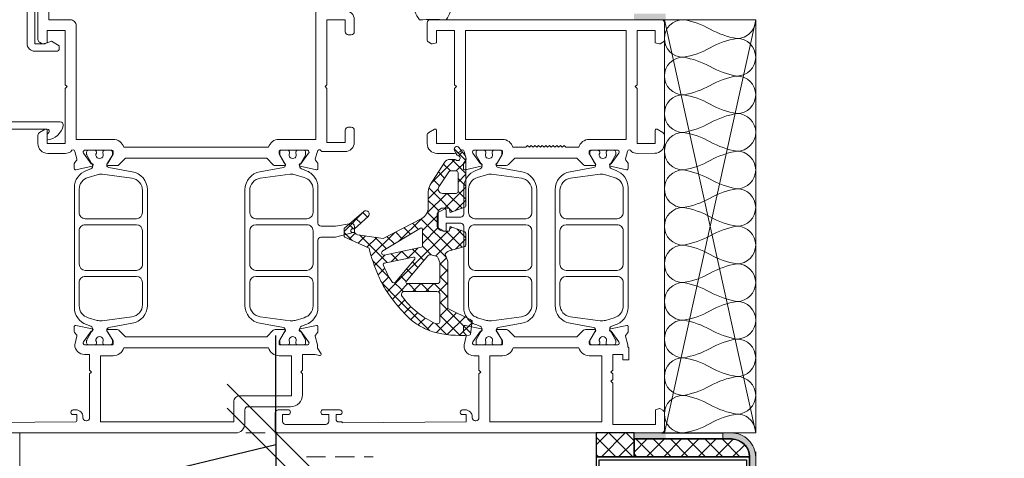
# Model space of a CAD drawing. Header units: millimetres. Extents: x 3652085 to 3778338, y -303702 to -273644.
# Tile 191 of 256: x 3693383 to 3693545, y -287262 to -287190. Entities that reach past the tile are written whole.
import ezdxf

# ---------------------------------------------------------------- set-up
doc = ezdxf.new("R2010")
doc.units = ezdxf.units.MM
doc.header["$PDMODE"] = 34
doc.linetypes.add('DASHED', pattern=[0.75, 0.5, -0.25])
doc.linetypes.add('HIDDEN2', pattern=[4.7625, 3.175, -1.5875])
for name, color, linetype in [('!!!! BALCONY', 7, 'Continuous'), ('1', 7, 'Continuous'), ('ATTACHMT', 7, 'Continuous')]:
    doc.layers.add(name, color=color, linetype=linetype)
for name, color, linetype, lineweight in [('A-Detl-Thin', 150, 'Continuous', 18), ('DIM-03    (HAUSART)', 111, 'Continuous', 5), ('G-Detl-Thin', 151, 'Continuous', 25)]:
    doc.layers.add(name, color=color, linetype=linetype, lineweight=lineweight)
doc.styles.add('1-20 Eng HA', font='arial.ttf', dxfattribs={"height": 40})
doc.dimstyles.new('1-20 Eng HA', dxfattribs={"dimtxt": 40, "dimasz": 16, "dimexe": 16, "dimexo": 5, "dimgap": 5, "dimtad": 1, "dimdec": 0, "dimlfac": -1, "dimzin": 0, "dimdsep": 46, "dimtxsty": '1-20 Eng HA', "dimblk": 'OBLIQUE', "dimcen": 0.09, "dimdle": 16, "dimclrd": 256, "dimclre": 256, "dimclrt": 256, "dimadec": 0, "dimazin": 0, "dimtfac": 1, "dimtdec": 0, "dimtofl": 0, "dimtmove": 0, "dimatfit": 3, "dimldrblk": 'OBLIQUE', "dimfxl": 1, "dimtolj": 1, "dimtzin": 0, "dimlwe": 0, "dimarcsym": 0})

# ---------------------------------------------------------------- blocks, each defined once
blk = doc.blocks.new('_Oblique')
at = {"color": 0, "linetype": 'ByBlock', "lineweight": -2}
blk.add_line((-0.5, -0.5), (0.5, 0.5), dxfattribs=at)
blk = doc.blocks.new('*D489')
at = {"layer": 'Defpoints', "color": 0, "lineweight": 0, "transparency": 16777216}
for p in [(3693504.42, -287255.88), (3692504.52, -287257.7), (3693504.42, -287517)]:
    blk.add_point(p, dxfattribs=at)
at = {"layer": 'DIM-03    (HAUSART)', "linetype": 'HIDDEN2', "lineweight": 0, "transparency": 16777216}
for p, q in [((3693504.42, -287260.88), (3693504.42, -287533)), ((3692504.52, -287262.7), (3692504.52, -287533))]:
    blk.add_line(p, q, dxfattribs=at)
at = {"layer": 'DIM-03    (HAUSART)', "lineweight": -2, "transparency": 16777216}
blk.add_line((3692488.52, -287517), (3693520.42, -287517), dxfattribs=at)
at = {"layer": 'DIM-03    (HAUSART)', "lineweight": -2, "transparency": 16777216, "xscale": 16, "yscale": 16, "zscale": 16, "rotation": 180}
blk.add_blockref('_Oblique', (3692504.52, -287517), dxfattribs=at)
at = {"layer": 'DIM-03    (HAUSART)', "lineweight": -2, "transparency": 16777216, "xscale": 16, "yscale": 16, "zscale": 16}
blk.add_blockref('_Oblique', (3693504.42, -287517), dxfattribs=at)
at = {"layer": 'DIM-03    (HAUSART)', "lineweight": 0, "transparency": 16777216, "insert": (3693004.47, -287491.58), "char_height": 40, "attachment_point": 5, "style": '1-20 Eng HA'}
blk.add_mtext('\\A1;1000', dxfattribs=at)
blk = doc.blocks.new('*D493')
at = {"layer": 'Defpoints', "color": 0, "lineweight": 0, "transparency": 16777216}
for p in [(3693396.58, -287257.78), (3693425.55, -287261.72), (3693425.55, -287261.72)]:
    blk.add_point(p, dxfattribs=at)
at = {"layer": 'DIM-03    (HAUSART)', "lineweight": -2, "transparency": 16777216}
for p, q in [((3693425.55, -287257.78), (3693425.55, -287241.78)), ((3693425.55, -287257.78), (3693425.55, -287261.72)), ((3693425.55, -287259.75), (3693365.85, -287274.11)), ((3693425.55, -287261.72), (3693425.55, -287277.72)), ((3693365.85, -287274.11), (3693365.85, -287311.78))]:
    blk.add_line(p, q, dxfattribs=at)
at = {"layer": 'DIM-03    (HAUSART)', "linetype": 'HIDDEN2', "lineweight": 0, "transparency": 16777216}
for p, q in [((3693401.58, -287257.78), (3693441.55, -287257.78)), ((3693430.55, -287261.72), (3693441.55, -287261.72))]:
    blk.add_line(p, q, dxfattribs=at)
at = {"layer": 'DIM-03    (HAUSART)', "lineweight": -2, "transparency": 16777216, "xscale": 16, "yscale": 16, "zscale": 16}
for p, rotation in [((3693425.55, -287257.78), 270), ((3693425.55, -287261.72), 90)]:
    blk.add_blockref('_Oblique', p, dxfattribs=dict(at, rotation=rotation))
at = {"layer": 'DIM-03    (HAUSART)', "lineweight": 0, "transparency": 16777216, "insert": (3693340.85, -287292.95), "char_height": 40, "attachment_point": 5, "rotation": 90, "style": '1-20 Eng HA'}
blk.add_mtext('\\A1;4', dxfattribs=at)
blk = doc.blocks.new('W_02')
at = {"lineweight": 0}
for p, q in [((15.05, -35.65), (13.16, -37.55)), ((13.72, -36.14), (14.35, -36.77)), ((15.47, -37.36), (13.16, -39.67)), ((13.16, -37.7), (14.72, -39.26)), ((14.95, -37.37), (18.79, -41.21)), ((16.81, -38.14), (15.69, -39.26)), ((13.16, -39.82), (14.43, -41.09)), ((17.64, -39.43), (16.64, -40.43)), ((14.43, -40.52), (13.16, -41.79)), ((13.16, -41.95), (16.59, -45.37)), ((19.25, -42.07), (17.17, -44.14)), ((18.47, -40.72), (17.47, -41.72)), ((14.43, -42.64), (13.16, -43.91)), ((16.06, -43.14), (13.78, -45.41)), ((16.23, -42.96), (16.06, -43.14)), ((16.3, -42.96), (19.56, -46.22)), ((17.69, -42.23), (19.33, -43.87)), ((13.16, -44.07), (14.92, -45.82)), ((17.17, -44.14), (15.94, -45.37)), ((18.29, -45.14), (17.65, -45.78)), ((19.33, -44.1), (18.29, -45.14)), ((15.87, -45.44), (15.34, -45.98)), ((19.41, -46.15), (17.68, -47.88)), ((17.68, -46.46), (20.28, -49.06)), ((19.49, -46.07), (19.41, -46.15)), ((30.08, -46.09), (29.29, -46.87)), ((29.84, -45.9), (33.16, -49.22)), ((20.54, -47.14), (15.4, -52.27)), ((15.47, -48.5), (15.81, -48.83)), ((20.41, -47.08), (24.17, -50.83)), ((21.93, -47.87), (20.93, -48.88)), ((31.22, -47.07), (30.41, -47.87)), ((32.36, -48.04), (31.6, -48.81)), ((14.63, -48.8), (13.16, -50.27)), ((16.41, -49.15), (13.76, -51.8)), ((13.92, -49.06), (18.11, -53.26)), ((16.13, -49.15), (21.92, -54.94)), ((20.28, -49.52), (16.36, -53.44)), ((17.68, -48.58), (20.28, -51.18)), ((23.33, -48.59), (22.25, -49.67)), ((24.73, -49.31), (23.57, -50.47)), ((24.82, -49.37), (28.71, -53.25)), ((26.12, -50.04), (24.9, -51.27)), ((30.61, -49.8), (26.06, -54.34)), ((28.12, -50.17), (26.22, -52.07)), ((29.64, -49.94), (30.86, -51.15)), ((31.34, -49.52), (32.31, -50.49)), ((33.16, -49.37), (31.81, -50.72)), ((13.16, -50.43), (14.85, -52.12)), ((20.28, -51.64), (18.85, -53.07)), ((27.8, -50.22), (29.4, -51.82)), ((21.12, -52.92), (20.05, -53.99)), ((21.06, -51.96), (22.74, -53.65)), ((21.9, -52.14), (21.12, -52.92)), ((23.65, -52.51), (22.56, -53.61)), ((23.75, -52.53), (25.43, -54.21)), ((25.41, -52.88), (24.31, -53.98)), ((26.43, -53.09), (28.18, -54.85)), ((17.4, -54.52), (16.1, -55.82)), ((16.31, -53.58), (17.4, -54.67)), ((21.94, -54.22), (21.02, -55.15)), ((21.92, -54.94), (23.28, -56.3)), ((28.45, -54.07), (25.73, -56.8)), ((16.1, -55.49), (17.4, -56.79)), ((17.4, -56.64), (16.1, -57.94)), ((22.9, -55.38), (21.98, -56.31)), ((23.28, -56.3), (26.1, -59.13)), ((23.86, -56.54), (23.44, -56.97)), ((26.49, -55.27), (27.58, -56.36)), ((16.1, -57.61), (17.66, -59.17)), ((18.36, -57.81), (16.1, -60.06)), ((18.42, -57.81), (19.72, -59.11)), ((20.48, -57.81), (19.18, -59.11)), ((20.54, -57.81), (21.84, -59.11)), ((22.6, -57.81), (21.3, -59.11)), ((22.66, -57.81), (23.94, -59.09)), ((23.44, -56.97), (22.94, -57.47)), ((24.87, -57.65), (23.84, -58.68)), ((26.97, -57.68), (24.25, -60.4)), ((25.79, -56.69), (26.9, -57.81)), ((16.1, -59.74), (17.4, -61.04)), ((23.84, -58.68), (23.39, -59.13)), ((23.94, -59.09), (25.22, -60.37)), ((17.4, -60.88), (12.37, -65.91)), ((24.25, -60.4), (20.68, -63.97)), ((23.2, -60.47), (24.28, -61.55)), ((17.4, -63), (14.07, -66.34)), ((14.71, -62.59), (18, -65.87)), ((16.1, -61.86), (17.4, -63.16)), ((21.07, -62.58), (21.12, -62.63)), ((21.12, -62.63), (22.21, -63.72)), ((22.19, -61.58), (23.28, -62.67)), ((12.51, -63.66), (12.11, -64.06)), ((12.13, -64.25), (14.22, -66.33)), ((13.28, -63.28), (16.2, -66.2)), ((18.14, -64.39), (16.35, -66.18)), ((18.48, -64.23), (19.58, -65.33)), ((20.68, -63.97), (19.12, -65.53)), ((19.83, -63.47), (20.59, -64.23)), ((20.59, -64.23), (20.98, -64.61))]:
    blk.add_line(p, q, dxfattribs=at)
at = {"color": 252, "lineweight": 0}
blk.add_line((79.02, -36.37), (79.01, -36.37), dxfattribs=at)
for points in [[(32.99, -12.87, 0.414214), (31.49, -14.37), (31.49, -16.37, 0.414214), (31.99, -16.87), (32.49, -16.87, 0.414214), (32.99, -16.37), (32.99, -14.37), (35.99, -14.37), (35.99, -25.07), (36.29, -25.37), (35.99, -25.67), (35.99, -34.57), (32.99, -34.57), (32.99, -32.57, 0.414214), (32.49, -32.07), (31.99, -32.07, 0.414214), (31.49, -32.57), (31.49, -34.57, 0.414214), (32.99, -36.07), (36.78, -36.07, 0.299438), (36.96, -35.95, -0.8147), (37.54, -36.07), (37.9, -37.28, -0.248868), (37.86, -37.47), (37.51, -37.91, 0.171386), (37.46, -38.03), (37.46, -38.86, 0.479656), (37.71, -39.06), (40.37, -38.47, 1.18732), (40.25, -38.09), (38.99, -36.34, -0.522696), (39.14, -35.87), (43.65, -35.87, -0.414214), (43.85, -36.07), (43.85, -36.41, -0.131688), (43.83, -36.51), (42.99, -37.97, 1), (42.99, -38.37), (44.49, -38.37, 0.17265), (44.8, -38.26), (45.89, -37.17), (69.08, -37.17), (70.17, -38.26, 0.17265), (70.49, -38.37), (71.99, -38.37, 1), (71.99, -37.97), (71.15, -36.51, -0.131688), (71.12, -36.41), (71.12, -36.07, -0.414214), (71.32, -35.87), (75.84, -35.87, -0.522696), (75.99, -36.34), (74.73, -38.09, 1.18732), (74.6, -38.47), (77.27, -39.06, 0.479656), (77.51, -38.86), (77.51, -38.03, 0.171386), (77.47, -37.91), (77.11, -37.47, -0.248868), (77.08, -37.28), (77.44, -36.07, -0.879905), (78.03, -35.99, 0.186234), (78.11, -36.11, 0.146116), (78.99, -36.37), (81.89, -36.37, 0.414214), (83.49, -34.77), (83.49, -33.38, 0.267946), (83.24, -32.94), (82.29, -32.4, 0.57735), (81.99, -32.57), (81.99, -34.77), (78.99, -34.77), (78.99, -25.67), (78.69, -25.37), (78.99, -25.07), (78.99, -16.17), (81.99, -16.17), (81.99, -18.17), (82.66, -18.35, 0.198991), (82.81, -18.33), (83.24, -18.08, 0.267858), (83.49, -17.65), (83.49, -5.87, 0.414214)], [(105.52, -6.83), (85.79, -6.68, 0.416523), (85.29, -7.18), (85.29, -18.27, -0.414161), (83.99, -19.57), (80.49, -19.57, -0.414214), (79.99, -19.07), (79.99, -18.67), (81.29, -17.92), (82.29, -18.28), (82.29, -18.37), (83.99, -18.37), (83.99, -7.58, 0.19885), (83.84, -7.22), (83.63, -7.02, -0.19885), (83.49, -6.66), (83.49, -5.87, -0.414227), (83.99, -5.37), (107.99, -5.37, -0.4142)], [(106.28, -32.37), (81.99, -32.37, 0.739503), (81.78, -33, -0.242223), (81.99, -33.41), (81.99, -34.15, -0.326592), (79.34, -31.8, -0.49432), (79.84, -31.17), (106.14, -31.17, 0.416011)], [(97.49, -80.72), (77.29, -80.57, -0.412055), (77.09, -80.37), (77.09, -79.37), (77.69, -79.37, 1.00125), (77.69, -78.57), (77.29, -78.57, 0.414214), (76.09, -79.77), (76.09, -79.87, -0.414214), (75.59, -80.37), (75.49, -80.37, -0.414214), (74.99, -79.87), (74.99, -72.67), (74.69, -72.37), (74.99, -72.07), (74.99, -69.47), (75.84, -69.47, 0.414214), (77.44, -67.87), (77.08, -66.45, -0.248868), (77.11, -66.27), (77.47, -65.83, 0.171386), (77.51, -65.7), (77.51, -64.87, 0.479656), (77.27, -64.68), (74.6, -65.27, 1.18732), (74.73, -65.64), (75.99, -67.4, -0.522696), (75.84, -67.87), (71.32, -67.87, -0.414214), (71.12, -67.67), (71.12, -67.32, -0.131688), (71.15, -67.22), (71.99, -65.77, 1), (71.99, -65.37), (70.49, -65.37, 0.17265), (70.17, -65.48), (69.08, -66.57), (45.89, -66.57), (44.8, -65.48, 0.17265), (44.49, -65.37), (42.99, -65.37, 1), (42.99, -65.77), (43.83, -67.22, -0.131688), (43.85, -67.32), (43.85, -67.67, -0.414214), (43.65, -67.87), (39.14, -67.87, -0.522696), (38.99, -67.4), (40.25, -65.64, 1.18732), (40.37, -65.27), (37.71, -64.68, 0.479656), (37.46, -64.87), (37.46, -65.7, 0.171386), (37.51, -65.83), (37.86, -66.27, -0.248868), (37.9, -66.45), (37.54, -67.87), (37.54, -68.32, -0.131627), (37.51, -68.42), (36.96, -69.37, 0.66317), (37.19, -69.66), (37.92, -69.47, -0.062522), (37.97, -69.47), (39.99, -69.47), (39.99, -72.07), (40.29, -72.37), (39.99, -72.67), (39.99, -76.07, 0.41421), (41.99, -78.07), (48.99, -78.07, -0.414214), (49.49, -78.57), (49.49, -80.87, 0.414214), (50.99, -82.37), (50.99, -82.37), (107.99, -82.37, 0.414214)]]:
    blk.add_lwpolyline(points, format="xyb", dxfattribs=at)
for points in [[(21.93, -11.57, -0.069459), (21.53, -13.05, -0.069459), (20.75, -14.37, 0.000593), (16.38, -14.37, -0.122996), (15.3, -11.58, -0.041051), (15.7, -10.43, -0.041051), (16.29, -9.37), (16.94, -9.37), (16.94, -8.27), (16.35, -8.27, -0.680876), (16.21, -7.92), (17.24, -7.07), (19.94, -7.07), (20.96, -7.92, -0.680876), (20.82, -8.27), (20.24, -8.27), (20.24, -9.37), (20.92, -9.37, -0.083739), (21.93, -11.57)], [(59.74, -7.17), (81.69, -7.17), (81.69, -14.37), (78.19, -14.37, 0.414214), (77.19, -15.37), (77.19, -34.07), (71.12, -34.07, 0.333976), (69.39, -35.37), (45.58, -35.37, 0.333976), (43.85, -34.07), (37.79, -34.07), (37.79, -7.17), (59.74, -7.17)], [(49.47, -61.39), (49.47, -42.35, 0.363431), (47, -39.4), (43.14, -38.71, -0.363431), (42.81, -38.31), (42.81, -38.27, -0.127337), (42.83, -38.17), (43.71, -36.65, 0.131641), (43.74, -36.55), (43.74, -36.17, 0.414214), (43.44, -35.87), (42.57, -35.87), (42.3, -35.92, 0.363979), (42.14, -36.11), (42.14, -36.33, -1.696128), (41.09, -36.33), (41.09, -36.11, 0.363799), (40.92, -35.92), (40.65, -35.87), (39.79, -35.87, 0.414214), (39.49, -36.17), (39.49, -36.55, 0.131644), (39.51, -36.65), (40.41, -38.21, -0.466299), (40.15, -38.93), (39.44, -39.19, 0.153856), (38.01, -40.29, 0.153856), (37.47, -42.01), (37.46, -47.86, -0.413718), (36.96, -48.36), (34.59, -48.36), (32.02, -47.9, 0.464204), (31.44, -48.39), (31.44, -49.32), (34.59, -50.16), (36.97, -50.16, -0.414112), (37.47, -50.66), (37.47, -61.73, 0.315172), (39.44, -64.55), (40.15, -64.81, -0.466299), (40.41, -65.53), (39.51, -67.08, 0.131644), (39.49, -67.18), (39.49, -67.57, 0.414214), (39.79, -67.87), (40.65, -67.87), (40.92, -67.82, 0.363799), (41.09, -67.62), (41.09, -67.41, -1.696128), (42.14, -67.41), (42.14, -67.62, 0.363979), (42.3, -67.82), (42.57, -67.87), (43.44, -67.87, 0.414214), (43.74, -67.57), (43.74, -67.18, 0.131641), (43.71, -67.08), (42.83, -65.56, -0.127337), (42.81, -65.47), (42.81, -65.42, -0.363431), (43.14, -65.03), (47, -64.34, 0.363431), (49.47, -61.39)], [(77.5, -61.73), (77.5, -42.01, 0.315172), (75.53, -39.19), (74.82, -38.93, -0.466299), (74.56, -38.21), (75.46, -36.65, 0.131644), (75.49, -36.55), (75.49, -36.17, 0.414214), (75.19, -35.87), (74.32, -35.87), (74.05, -35.92, 0.363799), (73.89, -36.11), (73.89, -36.33, -1.696128), (72.84, -36.33), (72.84, -36.11, 0.363979), (72.67, -35.92), (72.4, -35.87), (71.54, -35.87, 0.414214), (71.24, -36.17), (71.24, -36.55, 0.131641), (71.26, -36.65), (72.14, -38.17, -0.127337), (72.17, -38.27), (72.17, -38.31, -0.363431), (71.84, -38.71), (67.98, -39.4, 0.363431), (65.5, -42.35), (65.5, -61.39, 0.363431), (67.98, -64.34), (71.84, -65.03, -0.363431), (72.17, -65.42), (72.17, -65.47, -0.127337), (72.14, -65.56), (71.26, -67.08, 0.131641), (71.24, -67.18), (71.24, -67.57, 0.414214), (71.54, -67.87), (72.4, -67.87), (72.67, -67.82, 0.363979), (72.84, -67.62), (72.84, -67.41, -1.696128), (73.89, -67.41), (73.89, -67.62, 0.363799), (74.05, -67.82), (74.32, -67.87), (75.19, -67.87, 0.414214), (75.49, -67.57), (75.49, -67.18, 0.131644), (75.46, -67.08), (74.56, -65.53, -0.466299), (74.82, -64.81), (75.53, -64.55, 0.315172), (77.5, -61.73)], [(48.67, -46.12, -0.303255), (48.05, -47.04, -0.098463), (47.67, -47.12), (39.27, -47.12, -0.414362), (38.27, -46.12), (38.27, -42.26, -0.338057), (39.74, -40.33), (41.2, -39.89, -0.107262), (42.04, -39.82), (46.94, -40.47, -0.375764), (48.67, -42.46), (48.67, -46.12)], [(66.31, -44.29), (66.31, -42.46, -0.375764), (68.04, -40.47), (72.93, -39.82, -0.107262), (73.78, -39.89), (75.23, -40.33, -0.338057), (76.71, -42.26), (76.71, -46.12, -0.414362), (75.71, -47.12), (67.31, -47.12, -0.414082), (66.31, -46.12), (66.31, -44.29)], [(47.66, -48.12, -0.414082), (48.66, -49.11), (48.67, -54.61, -0.414345), (47.67, -55.62), (39.27, -55.62, -0.414065), (38.27, -54.62), (38.26, -49.12, -0.41423), (39.26, -48.12), (47.66, -48.12)], [(76.71, -51.87), (76.71, -54.62, -0.414065), (75.71, -55.62), (67.31, -55.62, -0.414345), (66.31, -54.61), (66.31, -49.11, -0.414082), (67.31, -48.12), (75.71, -48.12, -0.41423), (76.71, -49.12), (76.71, -51.87)], [(38.27, -59.55), (38.27, -57.62, -0.414362), (39.27, -56.62), (47.67, -56.62, -0.414082), (48.67, -57.61), (48.67, -61.28, -0.375764), (46.94, -63.26), (42.04, -63.92, -0.107262), (41.2, -63.85), (39.74, -63.41, -0.338057), (38.27, -61.48), (38.27, -59.55)], [(76.71, -59.55), (76.71, -61.48, -0.338057), (75.23, -63.41), (73.78, -63.85, -0.107262), (72.93, -63.92), (68.04, -63.26, -0.375764), (66.31, -61.28), (66.31, -57.61, -0.414082), (67.31, -56.62), (75.71, -56.62, -0.414362), (76.71, -57.62), (76.71, -59.55)], [(62.24, -80.57), (51.29, -80.57), (51.29, -77.27, 0.414214), (50.29, -76.27), (41.79, -76.27), (41.79, -69.67), (43.85, -69.67, 0.333976), (45.58, -68.37), (69.39, -68.37, 0.333976), (71.12, -69.67), (73.19, -69.67), (73.19, -80.57), (62.24, -80.57)]]:
    blk.add_lwpolyline(points, format="xyb", close=True, dxfattribs=at)
at = {"lineweight": 0}
for points in [[(19, -14.37), (-19, -14.37, 0.198913), (-19.35, -14.51, 0.198913), (-19.5, -14.87), (-19.5, -17.65, 0.267858), (-19.25, -18.08), (-18.82, -18.33, 0.198991), (-18.67, -18.35), (-18, -18.17), (-18, -16.17), (-15, -16.17), (-15, -25.07), (-14.7, -25.37), (-15, -25.67), (-15, -34.77), (-17.99, -34.77), (-17.99, -32.57, 0.57735), (-18.29, -32.4), (-19.24, -32.94, 0.267946), (-19.49, -33.38), (-19.49, -34.76, 0.413824), (-17.9, -36.36), (-15, -36.37, 0.146116), (-14.12, -36.11, 0.186234), (-14.04, -35.99, -0.879905), (-13.45, -36.07), (-13.09, -37.28, -0.248868), (-13.13, -37.47), (-13.48, -37.91, 0.171386), (-13.52, -38.03), (-13.52, -38.86, 0.479656), (-13.28, -39.06), (-10.62, -38.47, 1.18732), (-10.74, -38.09), (-12, -36.34, -0.522696), (-11.85, -35.87), (-7.33, -35.87, -0.414214), (-7.13, -36.07), (-7.13, -36.41, -0.131688), (-7.16, -36.51), (-8, -37.97, 1), (-8, -38.37), (-6.5, -38.37, 0.17265), (-6.19, -38.26), (-5.09, -37.17), (5.09, -37.17), (6.15, -38.22, 0.198986), (6.5, -38.37), (8, -38.37, 1), (8, -37.97), (7.16, -36.51, -0.131688), (7.13, -36.41), (7.13, -36.07, -0.414214), (7.33, -35.87), (11.85, -35.87, -0.541749), (11.99, -36.35), (10.74, -38.09, 1.18732), (10.62, -38.47), (13.28, -39.06, 0.479656), (13.53, -38.86), (13.53, -38.03, 0.171386), (13.48, -37.91), (13.13, -37.47, -0.248868), (13.09, -37.28), (13.45, -36.07, -0.879905), (14.04, -35.99, 0.186234), (14.13, -36.11, 0.146116), (15, -36.37), (17.9, -36.37, 0.414214), (19.5, -34.77), (19.5, -33.38, 0.267946), (19.25, -32.94), (18.3, -32.4, 0.57735), (18, -32.57), (18, -34.77), (15, -34.77), (15, -25.67), (14.7, -25.37), (15, -25.07), (15, -16.17), (18, -16.17), (18, -18.17), (18.67, -18.35, 0.198991), (18.82, -18.33), (19.25, -18.08, 0.267858), (19.5, -17.65), (19.5, -14.87, 0.414214), (19, -14.37)], [(0, -16.17), (13.2, -16.17), (13.2, -34.07), (7.13, -34.07, 0.332383), (5.41, -35.37), (3.3, -35.37), (3, -35.07), (2.7, -35.37), (2.4, -35.07), (2.1, -35.37), (1.8, -35.07), (1.5, -35.37), (1.2, -35.07), (0.9, -35.37), (0.6, -35.07), (0.3, -35.37), (0, -35.07), (-0.3, -35.37), (-0.6, -35.07), (-0.9, -35.37), (-1.2, -35.07), (-1.5, -35.37), (-1.8, -35.07), (-2.1, -35.37), (-2.4, -35.07), (-2.7, -35.37), (-3, -35.07), (-3.3, -35.37), (-5.41, -35.37, 0.332386), (-7.13, -34.07), (-13.2, -34.07), (-13.2, -16.17), (0, -16.17)], [(18.6, -65.72, 0.037771), (20.35, -64.96, 0.037771), (21.97, -63.95, 0.034603), (24.47, -61.32, 0.034603), (26.59, -58.37, 0.03401), (27.56, -56.39, 0.042848), (29.06, -51.97), (33.05, -50.15, 0.293706), (33.16, -49.97), (33.16, -48.82, 0.219109), (33.09, -48.67), (29.92, -45.95, 0.98769), (29.2, -46.78), (31.43, -48.79, 0.214808), (31.51, -48.82), (31.73, -48.79, -1.000177), (31.8, -49.39), (31.51, -49.42, 0.203939), (31.34, -49.52, -0.194807), (30.95, -49.75), (26.76, -50.37), (20.41, -47.07, -0.137361), (19.62, -46.34, -0.137361), (19.33, -45.3), (19.33, -42.64, 0.144471), (19.01, -41.55), (16.64, -37.89, 0.267949), (15.73, -37.36), (15.03, -37.36, 0.196262), (14.81, -37.45, -1.358418), (14.44, -36.74, 0.245415), (14.67, -36.56), (15.01, -35.83, 0.889946), (14.3, -35.39), (13.25, -36.72, 0.168878), (13.16, -36.98), (13.16, -45.04, 0.315341), (13.3, -45.23), (15.7, -46.11), (15.89, -45.37), (16.9, -45.37, -0.212432), (17.68, -45.81), (17.68, -48.71, -0.150444), (17.25, -49.07, -0.093981), (16.9, -49.15), (15.89, -49.15), (15.7, -48.42), (13.3, -49.29, 0.315299), (13.16, -49.49), (13.16, -51.47, 0.334813), (13.32, -51.68), (15.65, -52.35, -0.125222), (16.51, -52.84, -0.288651), (16.53, -52.95), (16.1, -54.19), (16.1, -61.92), (12.21, -63.8, 0.326691), (12.1, -64.01), (12.4, -66.1, 0.34898), (12.58, -66.27, 0.088383), (18.6, -65.72)], [(-13.52, -61.73, 0.153856), (-12.97, -63.45, 0.153856), (-11.54, -64.55), (-10.84, -64.81, -0.466299), (-10.57, -65.53), (-11.47, -67.08, 0.131644), (-11.5, -67.18), (-11.5, -67.57, 0.414214), (-11.2, -67.87), (-10.33, -67.87), (-10.06, -67.82, 0.363799), (-9.9, -67.62), (-9.9, -67.41, -1.696128), (-8.85, -67.41), (-8.85, -67.62, 0.363979), (-8.68, -67.82), (-8.41, -67.87), (-7.55, -67.87, 0.414214), (-7.25, -67.57), (-7.25, -67.18, 0.131641), (-7.28, -67.08), (-8.15, -65.56, -0.127337), (-8.18, -65.47), (-8.18, -65.42, -0.363431), (-7.85, -65.03), (-3.99, -64.34, 0.363431), (-1.52, -61.39), (-1.52, -42.35, 0.363431), (-3.99, -39.4), (-7.85, -38.71, -0.363431), (-8.18, -38.31), (-8.18, -38.27, -0.127337), (-8.15, -38.17), (-7.28, -36.65, 0.131641), (-7.25, -36.55), (-7.25, -36.17, 0.414214), (-7.55, -35.87), (-8.41, -35.87), (-8.68, -35.92, 0.363979), (-8.85, -36.11), (-8.85, -36.33, -1.696128), (-9.9, -36.33), (-9.9, -36.11, 0.363799), (-10.06, -35.92), (-10.33, -35.87), (-11.2, -35.87, 0.414214), (-11.5, -36.17), (-11.5, -36.55, 0.131644), (-11.47, -36.65), (-10.57, -38.21, -0.466299), (-10.84, -38.93), (-11.54, -39.19, 0.315172), (-13.52, -42.01), (-13.52, -61.73)], [(3.96, -64.34), (7.82, -65.03, -0.363431), (8.15, -65.42), (8.15, -65.47, -0.127337), (8.12, -65.56), (7.25, -67.08, 0.131641), (7.22, -67.18), (7.22, -67.57, 0.414214), (7.52, -67.87), (8.39, -67.87), (8.66, -67.82, 0.363979), (8.82, -67.62), (8.82, -67.41, -1.696128), (9.87, -67.41), (9.87, -67.62, 0.363799), (10.04, -67.82), (10.31, -67.87), (11.17, -67.87, 0.414214), (11.47, -67.57), (11.47, -67.18, 0.131644), (11.44, -67.08), (10.55, -65.53, -0.466299), (10.81, -64.81), (11.51, -64.55, 0.153856), (12.95, -63.45, 0.153856), (13.49, -61.73), (13.49, -48.36, -0.414117), (13.99, -47.86), (16.39, -47.86), (16.39, -49.01, 0.577331), (16.69, -49.19), (17.79, -48.55, 0.267965), (17.89, -48.38), (17.89, -46.34, 0.267965), (17.79, -46.17), (16.69, -45.53, 0.577331), (16.39, -45.71), (16.39, -46.86), (14, -46.86, -0.414345), (13.5, -46.36), (13.49, -42.01, 0.315172), (11.51, -39.19), (10.81, -38.93, -0.466299), (10.55, -38.21), (11.44, -36.65, 0.131644), (11.47, -36.55), (11.47, -36.17, 0.414214), (11.17, -35.87), (10.31, -35.87), (10.04, -35.92, 0.363799), (9.87, -36.11), (9.87, -36.33, -1.696128), (8.82, -36.33), (8.82, -36.11, 0.363979), (8.66, -35.92), (8.39, -35.87), (7.52, -35.87, 0.414214), (7.22, -36.17), (7.22, -36.55, 0.131641), (7.25, -36.65), (8.12, -38.17, -0.127337), (8.15, -38.27), (8.15, -38.31, -0.363431), (7.82, -38.71), (3.96, -39.4, 0.363431), (1.49, -42.35), (1.49, -61.39, 0.363431), (3.96, -64.34)], [(-2.32, -44.29), (-2.32, -46.12, -0.414082), (-3.32, -47.12), (-11.72, -47.12, -0.414362), (-12.72, -46.12), (-12.72, -42.26, -0.338057), (-11.25, -40.33), (-9.79, -39.89, -0.107262), (-8.94, -39.82), (-4.05, -40.47, -0.375764), (-2.32, -42.46), (-2.32, -44.29)], [(2.29, -44.29), (2.29, -42.46, -0.375764), (4.02, -40.47), (8.92, -39.82, -0.107262), (9.76, -39.89), (11.22, -40.33, -0.338057), (12.69, -42.26), (12.69, -46.12, -0.414362), (11.69, -47.12), (3.29, -47.12, -0.414082), (2.29, -46.12), (2.29, -44.29)], [(15.86, -42.96), (14.73, -42.96, -0.414242), (14.43, -42.66), (14.43, -39.56, -0.414286), (14.73, -39.26), (15.72, -39.26, -0.254568), (15.97, -39.4), (17.58, -41.88, -0.594259), (16.99, -42.96), (15.86, -42.96)], [(-12.72, -51.87), (-12.72, -49.12, -0.41423), (-11.72, -48.12), (-3.32, -48.12, -0.414082), (-2.32, -49.11), (-2.32, -54.61, -0.414345), (-3.32, -55.62), (-11.72, -55.62, -0.414065), (-12.72, -54.62), (-12.72, -51.87)], [(12.69, -51.87), (12.69, -54.62, -0.414065), (11.69, -55.62), (3.29, -55.62, -0.414345), (2.29, -54.61), (2.29, -49.11, -0.414082), (3.29, -48.12), (11.7, -48.12, -0.41423), (12.7, -49.12), (12.69, -51.87)], [(20.44, -51.83, -0.354754), (20.28, -51.64), (20.28, -48.84, -0.583728), (20.58, -48.67), (26.82, -52.43, -0.844982), (26.55, -53.12), (20.44, -51.83)], [(21.18, -55.35), (22.95, -57.48, -0.635189), (22.8, -57.81), (17.9, -57.81, -0.41422), (17.4, -57.31), (17.4, -54.49), (17.43, -54.33), (17.68, -53.61, -0.251568), (18.03, -53.28), (18.91, -53.06, -0.290915), (19.42, -53.22), (21.18, -55.35)], [(23.12, -55.65), (21.55, -53.76, -0.319056), (21.54, -53.53, -0.319056), (21.75, -53.44), (26.57, -54.45, -0.465262), (26.72, -54.72, -0.044321), (25.34, -57.46, -0.519599), (24.69, -57.54), (23.12, -55.65)], [(-10.52, -63.63), (-11.25, -63.41, -0.338057), (-12.72, -61.48), (-12.72, -57.62, -0.414362), (-11.72, -56.62), (-3.32, -56.62, -0.414082), (-2.32, -57.61), (-2.32, -61.28, -0.375764), (-4.05, -63.26), (-8.94, -63.92, -0.107262), (-9.79, -63.85), (-10.52, -63.63)], [(6.47, -63.59), (4.02, -63.26, -0.375764), (2.29, -61.28), (2.29, -57.61, -0.414082), (3.29, -56.62), (11.69, -56.62, -0.414362), (12.69, -57.62), (12.69, -61.48, -0.338057), (11.22, -63.41), (9.76, -63.85, -0.107262), (8.92, -63.92), (6.47, -63.59)], [(23.64, -59.9, -0.128799), (18.1, -64.41, -0.539644), (17.4, -63.95), (17.4, -59.61, -0.414225), (17.9, -59.11), (23.24, -59.11, -0.614186), (23.64, -59.9)], [(-19.01, -82.37), (43.99, -82.37, 0.414214), (44.49, -81.87), (44.49, -79.07, 0.414214), (43.99, -78.57), (42.39, -78.57, 1), (42.39, -79.37), (43.29, -79.37), (43.29, -80.47, -0.414214), (42.79, -80.97), (36.19, -80.97, -0.414214), (35.69, -80.47), (35.69, -79.37), (36.59, -79.37, 1), (36.59, -78.57), (33.89, -78.57, 1.00001), (33.89, -79.37), (34.49, -79.37), (34.49, -80.07, -0.414214), (33.99, -80.57), (33.49, -80.57), (33.49, -80.72), (13.09, -80.57), (13.09, -79.37), (13.69, -79.37, 1.00125), (13.69, -78.57), (13.29, -78.57, 0.414214), (12.09, -79.77), (12.09, -79.87, -0.414214), (11.59, -80.37), (11.49, -80.37, -0.414214), (10.99, -79.87), (10.99, -72.67), (10.69, -72.37), (10.99, -72.07), (10.99, -69.67), (11.84, -69.67, 0.414214), (13.44, -68.07), (13.44, -67.87), (13.08, -66.45, -0.248868), (13.11, -66.27), (13.47, -65.83, 0.171386), (13.51, -65.7), (13.51, -64.87, 0.479656), (13.27, -64.68), (10.6, -65.27, 1.18732), (10.73, -65.64), (11.99, -67.4, -0.522696), (11.84, -67.87), (7.32, -67.87, -0.414214), (7.12, -67.67), (7.12, -67.32, -0.131688), (7.15, -67.22), (7.99, -65.77, 1), (7.99, -65.37), (6.49, -65.37, 0.198912), (6.13, -65.51), (5.08, -66.57), (-5.11, -66.57), (-6.2, -65.48, 0.17265), (-6.51, -65.37), (-8.01, -65.37, 1), (-8.01, -65.77), (-7.17, -67.22, -0.131688), (-7.15, -67.32), (-7.15, -67.67, -0.414214), (-7.35, -67.87), (-11.86, -67.87, -0.522696), (-12.01, -67.4), (-10.75, -65.64, 1.18732), (-10.63, -65.27), (-13.29, -64.68, 0.479656), (-13.54, -64.87), (-13.54, -65.7, 0.171386), (-13.49, -65.83), (-13.14, -66.27, -0.248868), (-13.1, -66.45), (-13.46, -67.87), (-13.46, -68.27, 0.414214), (-13.66, -68.47), (-13.66, -70.37), (-12.66, -70.37), (-12.66, -69.47), (-11.01, -69.47), (-11.01, -72.07), (-10.71, -72.37), (-11.01, -72.67), (-11.01, -73.57), (-10.71, -73.87), (-11.01, -74.17), (-11.01, -80.97), (-18.01, -80.97), (-18.01, -78.55), (-18.68, -78.38, 0.198674), (-18.83, -78.4), (-19.26, -78.64, 0.267999), (-19.51, -79.08), (-19.51, -81.87, 0.414214), (-19.01, -82.37)], [(-0.01, -80.57), (-9.21, -80.57), (-9.21, -69.67), (-7.15, -69.67, 0.333976), (-5.42, -68.37), (5.39, -68.37, 0.333976), (7.12, -69.67), (9.19, -69.67), (9.19, -80.57), (-0.01, -80.57)]]:
    blk.add_lwpolyline(points, format="xyb", close=True, dxfattribs=at)

msp = doc.modelspace()

# ---------------------------------------------------------------- hatches: boundary and pattern name
at = {"layer": '!!!! BALCONY', "linetype": 'Continuous', "lineweight": 13}
h = msp.add_hatch(dxfattribs=at)
h.set_pattern_fill('NET', color=252, scale=50, angle=360, style=0)
h.set_pattern_definition([(360, (3890868.33, -423156.34), (8e-14, 158.75), []), (90, (3890868.33, -423156.34), (-158.75, 9e-14), [])])
h.paths.add_polyline_path([(3692529.26, -287351.47), (3692529.26, -287353.84), (3692530.84, -287355.42), (3692530.84, -287357), (3692529.66, -287357), (3692528.47, -287361.75), (3692528.47, -287369.65), (3692529.26, -287369.65), (3692528.47, -287380.72), (3692528.47, -287384.67), (3692526.89, -287386.25), (3692527.68, -287386.25), (3692527.68, -287387.83), (3692529.26, -287390.99), (3692529.26, -287392.57), (3692530.05, -287393.36), (3692530.05, -287396.52), (3692529.1, -287397.47), (3692529.52, -287401.27), (3692529.52, -287407.26), (3692529.04, -287407.74), (3692527.46, -287408.53), (3692515.6, -287408.53), (3692514.81, -287407.74), (3692510.86, -287406.95), (3692509.64, -287406.95), (3692491.1, -287406.95), (3692489.52, -287406.16), (3692483.2, -287405.37), (3692478.45, -287405.37), (3692476.87, -287406.95), (3692468.97, -287406.16), (3692467.39, -287406.16), (3692462.43, -287406.16), (3692461.64, -287406.95), (3692452.15, -287406.95), (3692450.57, -287408.53), (3692448.2, -287408.53), (3692448.2, -287409.32), (3692445.04, -287408.53), (3692444.25, -287408.53), (3692443.46, -287407.74), (3692443.46, -287406.16), (3692433.54, -287406.16), (3692431.41, -287405.37), (3692429.04, -287406.16), (3692428.66, -287406.16), (3692428.66, -287406.16), (3692423.92, -287406.16), (3692423.13, -287406.95), (3692417.59, -287406.95), (3692416.01, -287408.53), (3692413.64, -287408.53), (3692413.83, -287406.91), (3692410.06, -287407.26), (3692408.11, -287408.53), (3692407.32, -287408.53), (3692404.95, -287406.16), (3692378.86, -287406.16), (3692378.86, -287406.95), (3692369.38, -287406.16), (3692364.64, -287406.16), (3692363.85, -287405.37), (3692357.52, -287404.58), (3692351.99, -287404.58), (3692351.2, -287405.37), (3692347.25, -287405.37), (3692346.46, -287406.16), (3692343.3, -287406.16), (3692342.51, -287406.95), (3692340.14, -287406.95), (3692340.14, -287406.16), (3692337.76, -287408.53), (3692336.18, -287408.53), (3692334.22, -287407.6), (3692330.79, -287408.29), (3692328.28, -287408.53), (3692326.7, -287408.53), (3692325.12, -287406.95), (3692323.25, -287406.95), (3692309.56, -287406.95), (3692308.34, -287406.95), (3692308.34, -287407.74), (3692304.38, -287407.74), (3692303.59, -287408.53), (3692291.74, -287408.53), (3692290.16, -287407.74), (3692289.37, -287406.95), (3692288.58, -287406.95), (3692283.66, -287406.95), (3692282.08, -287406.16), (3692275.76, -287405.37), (3692271.02, -287405.37), (3692269.44, -287406.95), (3692261.53, -287406.16), (3692259.95, -287406.16), (3692254.99, -287406.16), (3692254.2, -287406.95), (3692244.72, -287406.95), (3692243.14, -287408.53), (3692240.77, -287408.53), (3692240.77, -287409.32), (3692237.6, -287408.53), (3692236.81, -287408.53), (3692236.02, -287407.74), (3692236.02, -287406.16), (3692226.11, -287406.16), (3692223.98, -287405.37), (3692221.61, -287406.16), (3692221.22, -287406.16), (3692221.22, -287406.16), (3692216.48, -287406.16), (3692215.69, -287406.95), (3692212.63, -287406.95), (3692212.63, -287688.01), (3692965.81, -287688.01), (3692992.63, -287776.38), (3693016.2, -287599.65), (3693039.55, -287688.01), (3693796.2, -287688.01), (3693796.2, -287406.95), (3693793.25, -287406.95), (3693787.72, -287406.16), (3693787.33, -287406.16), (3693784.96, -287405.37), (3693782.83, -287406.16), (3693773.71, -287406.16), (3693772.92, -287406.95), (3693772.92, -287408.53), (3693771.34, -287408.53), (3693770.54, -287409.32), (3693766.59, -287409.32), (3693765.01, -287407.74), (3693764.22, -287407.74), (3693754.74, -287406.95), (3693753.95, -287406.16), (3693748.99, -287406.16), (3693748.99, -287406.16), (3693747.41, -287406.16), (3693746.62, -287406.95), (3693738.71, -287406.95), (3693737.13, -287405.37), (3693733.18, -287405.37), (3693732.39, -287406.16), (3693726.86, -287406.16), (3693725.28, -287406.95), (3693719.57, -287406.95), (3693717.99, -287408.53), (3693705.35, -287408.53), (3693700.6, -287407.74), (3693700.6, -287406.95), (3693699.38, -287406.95), (3693684.61, -287406.95), (3693683.03, -287408.53), (3693680.66, -287408.53), (3693678.15, -287408.29), (3693674.72, -287407.6), (3693671.69, -287409.04), (3693670.39, -287407.74), (3693667.22, -287407.74), (3693665.64, -287406.16), (3693662.48, -287406.16), (3693657.74, -287405.37), (3693656.95, -287404.58), (3693651.42, -287404.58), (3693650.63, -287405.37), (3693645.09, -287405.37), (3693644.3, -287406.16), (3693639.56, -287406.16), (3693638.77, -287406.95), (3693630.08, -287406.95), (3693604.78, -287406.16), (3693604.78, -287406.95), (3693603.2, -287406.95), (3693602.41, -287407.74), (3693602.41, -287408.53), (3693600.83, -287408.53), (3693598.88, -287407.26), (3693595.11, -287406.91), (3693595.3, -287408.53), (3693592.14, -287408.53), (3693590.56, -287406.95), (3693585.81, -287406.95), (3693580.28, -287406.16), (3693579.9, -287406.16), (3693577.53, -287405.37), (3693575.4, -287406.16), (3693566.27, -287406.16), (3693565.48, -287406.95), (3693565.48, -287408.53), (3693563.9, -287408.53), (3693563.11, -287409.32), (3693559.16, -287409.32), (3693557.58, -287407.74), (3693556.79, -287407.74), (3693547.3, -287406.95), (3693546.51, -287406.16), (3693541.55, -287406.16), (3693541.55, -287406.16), (3693539.97, -287406.16), (3693539.18, -287406.95), (3693531.28, -287406.95), (3693529.7, -287405.37), (3693525.74, -287405.37), (3693524.95, -287406.16), (3693519.42, -287406.16), (3693517.84, -287406.95), (3693498.08, -287406.95), (3693498.08, -287407.74), (3693494.13, -287407.74), (3693493.34, -287408.53), (3693480.69, -287408.53), (3693479.42, -287407.26), (3693479.42, -287402.21), (3693479.42, -287401.27), (3693479.68, -287398.9), (3693479.68, -287397.32), (3693478.89, -287396.52), (3693478.89, -287393.36), (3693479.68, -287390.99), (3693480.47, -287389.41), (3693481.26, -287387.83), (3693481.26, -287385.46), (3693480.47, -287384.67), (3693480.47, -287380.72), (3693479.68, -287379.93), (3693479.68, -287369.65), (3693480.47, -287361.75), (3693479.68, -287360.96), (3693479.68, -287358.59), (3693478.1, -287357), (3693478.1, -287355.42), (3693479.68, -287353.84), (3693479.68, -287351.47), (3693480.47, -287343.57), (3693479.68, -287342.78), (3693478.1, -287342.78), (3693478.1, -287341.2), (3693477.31, -287340.41), (3693477.31, -287336.45), (3693478.89, -287334.87), (3693478.89, -287334.08), (3693479.68, -287324.6), (3693480.47, -287323.81), (3693480.47, -287320.65), (3693481.26, -287315.9), (3693480.47, -287315.11), (3693480.47, -287312.74), (3693479.68, -287311.95), (3693479.68, -287301.68), (3693480.47, -287295.35), (3693481.26, -287292.98), (3693480.47, -287290.86), (3693480.47, -287281.73), (3693479.68, -287280.94), (3693478.1, -287280.94), (3693478.1, -287279.36), (3693477.31, -287278.57), (3693477.31, -287274.61), (3693478.89, -287273.03), (3693478.89, -287272.24), (3693479.72, -287262.22), (3693479.84, -287258.7), (3693425.43, -287257.77), (3693425.43, -287253.48), (3693420.93, -287253.48, 1.953011), (3693419.91, -287255.15, -0.693666), (3693418.93, -287257.78), (3693361.93, -287257.78), (3692647.02, -287257.78), (3692590.01, -287257.78, -0.414214), (3692588.51, -287256.28), (3692588.51, -287253.43), (3692583.13, -287254, -0.344151), (3692583.51, -287254.48), (3692583.51, -287257.78), (3692530.76, -287257.78), (3692530.76, -287261.72), (3692528.22, -287261.72), (3692528.72, -287262.22), (3692529.52, -287271.72), (3692530.05, -287273.03), (3692530.84, -287273.82), (3692530.84, -287276.19), (3692531.63, -287276.19), (3692530.84, -287279.36), (3692530.84, -287279.75), (3692530.84, -287280.15), (3692530.05, -287280.94), (3692528.47, -287280.94), (3692528.47, -287290.86), (3692527.68, -287292.98), (3692528.47, -287295.35), (3692528.47, -287300.89), (3692529.26, -287301.68), (3692529.26, -287311.95), (3692528.47, -287312.74), (3692527.68, -287315.9), (3692527.68, -287319.86), (3692528.47, -287320.65), (3692528.47, -287323.81), (3692529.26, -287324.6), (3692529.26, -287334.08), (3692530.84, -287335.66), (3692530.84, -287338.04), (3692531.63, -287338.04), (3692530.84, -287341.2), (3692530.84, -287341.99), (3692530.05, -287342.78), (3692528.47, -287342.78), (3692528.47, -287350.68)])
h.paths.add_polyline_path([(3692583.13, -287254), (3692582.79, -287254.03, -0.176878)], flags=0)
at = {"layer": 'ATTACHMT', "linetype": 'Continuous', "lineweight": -3}
for points in [[(3693489.6, -287189.78), (3693489.6, -287188.78), (3693484.42, -287188.78), (3693484.42, -287189.78)], [(3693489.6, -287258.78), (3693489.6, -287257.78), (3693484.42, -287257.78), (3693484.42, -287258.78)]]:
    msp.add_hatch(color=7, dxfattribs=at).paths.add_polyline_path(points)
at = {"layer": 'ATTACHMT', "linetype": 'Continuous'}
h = msp.add_hatch(dxfattribs=at)
h.set_pattern_fill('_U', color=3, scale=2, angle=-135, style=0, double=1, pattern_type=0)
h.set_pattern_definition([(225, (3693978.0268, -285948.1542), (1.4142136, -1.4142136), []), (315, (3693978.0268, -285948.1542), (1.4142136, 1.4142136), [])])
h.paths.add_polyline_path([(3693478.18, -287257.78), (3693478.18, -287261.72), (3693484.42, -287261.72), (3693484.42, -287257.78)])
at = {"layer": 'ATTACHMT', "linetype": 'Continuous', "lineweight": -3}
h = msp.add_hatch(dxfattribs=at)
h.set_pattern_fill('_USER', color=3, scale=2, angle=-135, style=0, double=1, pattern_type=0)
h.set_pattern_definition([(225, (3693525.2585, -286139.6476), (1.4142136, -1.4142136), []), (315, (3693525.2585, -286139.6476), (1.4142136, 1.4142136), [])])
edge = h.paths.add_edge_path()
edge.add_line((3693484.42, -287258.78), (3693484.42, -287261.72))
edge.add_line((3693484.42, -287261.72), (3693503.42, -287261.72))
edge.add_arc((3693500.42, -287261.78), 3, 1.2654, 89.9904)
edge.add_line((3693500.42, -287258.78), (3693500.42, -287258.79))
edge.add_line((3693500.42, -287258.79), (3693500.42, -287258.78))
edge.add_line((3693500.42, -287258.78), (3693484.42, -287258.78))
h = msp.add_hatch(color=7, dxfattribs=at)
edge = h.paths.add_edge_path()
edge.add_line((3693499.04, -287257.78), (3693499.04, -287258.78))
edge.add_line((3693499.04, -287258.78), (3693500.42, -287258.78))
edge.add_arc((3693500.42, -287261.78), 3, 0, 90, ccw=False)
edge.add_line((3693503.42, -287261.78), (3693503.42, -287264.9))
edge.add_line((3693503.42, -287264.9), (3693504.42, -287264.9))
edge.add_line((3693504.42, -287264.9), (3693504.42, -287261.78))
edge.add_arc((3693500.42, -287261.78), 4, 0, 90)
edge.add_line((3693500.42, -287257.78), (3693499.04, -287257.78))

# ---------------------------------------------------------------- linework, layer by layer
at = {"lineweight": 0, "elevation": -180000}
msp.add_lwpolyline([(3693499.04, -287257.78), (3693499.04, -287258.78), (3693500.42, -287258.78, -0.414214), (3693503.42, -287261.78), (3693503.42, -287264.9), (3693504.42, -287264.9), (3693504.42, -287261.78, 0.414214), (3693500.42, -287257.78), (3693499.04, -287257.78)], format="xyb", close=True, dxfattribs=at)
at = {"layer": '1', "linetype": 'Continuous', "lineweight": 0, "elevation": -180000}
msp.add_lwpolyline([(3693504.42, -287189.78), (3693486.1, -287189.78)], dxfattribs=at)
at = {"layer": 'A-Detl-Thin', "color": 3, "lineweight": 0, "elevation": -180000}
msp.add_lwpolyline([(3693504.42, -287189.78, -0.414214), (3693501.33, -287192.87, -0.088209), (3693496.92, -287191.33, 0.088209), (3693492.51, -287189.78, 1), (3693492.51, -287195.96, 0.088209), (3693496.92, -287194.42, -0.088209), (3693501.33, -287192.87, -1), (3693501.33, -287199.05, -0.088209), (3693496.92, -287197.51, 0.088209), (3693492.51, -287195.96, 1), (3693492.51, -287202.14, 0.088209), (3693496.92, -287200.6, -0.088209), (3693501.33, -287199.05, -1), (3693501.33, -287205.23, -0.088209), (3693496.92, -287203.69, 0.088209), (3693492.51, -287202.14, 1), (3693492.51, -287208.33, 0.088209), (3693496.92, -287206.78, -0.088209), (3693501.33, -287205.23, -1), (3693501.33, -287211.42, -0.088209), (3693496.92, -287209.87, 0.088209), (3693492.51, -287208.33, 1), (3693492.51, -287214.51, 0.088209), (3693496.92, -287212.96, -0.088209), (3693501.33, -287211.42, -1), (3693501.33, -287217.6, -0.088209), (3693496.92, -287216.05, 0.088209), (3693492.51, -287214.51, 1), (3693492.51, -287220.69, 0.088209), (3693496.92, -287219.14, -0.088209), (3693501.33, -287217.6, -1), (3693501.33, -287223.78, -0.088209), (3693496.92, -287222.23, 0.088209), (3693492.51, -287220.69, 1), (3693492.51, -287226.87, 0.088209), (3693496.92, -287225.33, -0.088209), (3693501.33, -287223.78, -1), (3693501.33, -287229.96, -0.088209), (3693496.92, -287228.42, 0.088209), (3693492.51, -287226.87, 1), (3693492.51, -287233.05, 0.088209), (3693496.92, -287231.51, -0.088209), (3693501.33, -287229.96, -1), (3693501.33, -287236.14, -0.088209), (3693496.92, -287234.6, 0.088209), (3693492.51, -287233.05, 1), (3693492.51, -287239.23, 0.088209), (3693496.92, -287237.69, -0.088209), (3693501.33, -287236.14, -1), (3693501.33, -287242.33, -0.088209), (3693496.92, -287240.78, 0.088209), (3693492.51, -287239.23, 1), (3693492.51, -287245.42, 0.088209), (3693496.92, -287243.87, -0.088209), (3693501.33, -287242.33, -1), (3693501.33, -287248.51, -0.088209), (3693496.92, -287246.96, 0.088209), (3693492.51, -287245.42, 1), (3693492.51, -287251.6, 0.088209), (3693496.92, -287250.05, -0.088209), (3693501.33, -287248.51, -1), (3693501.33, -287254.69, -0.088209), (3693496.92, -287253.14, 0.088209), (3693492.51, -287251.6, 1), (3693492.51, -287257.78, 0.088209), (3693496.92, -287256.23, -0.088209), (3693501.33, -287254.69, -0.414214), (3693504.42, -287257.78)], format="xyb", dxfattribs=at)
at = {"layer": 'ATTACHMT', "color": 7, "linetype": 'Continuous', "lineweight": -3}
msp.add_line((3693488.92, -287257.78, -180000), (3693499.04, -287257.78, -180000), dxfattribs=at)
at = {"layer": 'ATTACHMT', "color": 7, "elevation": -180000}
msp.add_lwpolyline([(3693478.18, -287257.78), (3693478.18, -287261.72), (3693484.42, -287261.72), (3693484.42, -287257.78), (3693478.18, -287257.78)], close=True, dxfattribs=at)
at = {"layer": 'ATTACHMT', "color": 7, "linetype": 'Continuous', "lineweight": -3, "elevation": -180000}
msp.add_lwpolyline([(3693484.42, -287258.78), (3693500.42, -287258.78, -0.414214), (3693503.42, -287261.78), (3693503.42, -287319.58)], format="xyb", dxfattribs=at)
for points in [[(3693484.42, -287258.78), (3693484.42, -287261.72), (3693503.42, -287261.72, 0.407711), (3693500.42, -287258.78), (3693500.42, -287258.79), (3693500.42, -287258.78)], [(3693479.18, -287268.96, -1), (3693478.68, -287268.96), (3693478.68, -287262.22), (3693502.92, -287262.22), (3693502.92, -287299.46), (3693503.42, -287299.46), (3693503.42, -287261.72), (3693478.18, -287261.72), (3693478.18, -287268.96, 1), (3693479.68, -287268.96), (3693479.68, -287266.71), (3693479.18, -287266.71), (3693479.18, -287268.96)]]:
    msp.add_lwpolyline(points, format="xyb", close=True, dxfattribs=at)
at = {"layer": 'G-Detl-Thin', "color": 2, "lineweight": 0}
for p, q in [((3693504.42, -287189.78, -180000), (3693489.42, -287257.78, -180000)), ((3693504.42, -287257.78, -180000), (3693489.42, -287189.78, -180000))]:
    msp.add_line(p, q, dxfattribs=at)
at = {"layer": 'G-Detl-Thin', "color": 2, "lineweight": 0, "elevation": -180000}
msp.add_lwpolyline([(3693489.42, -287189.78), (3693489.42, -287257.78), (3693504.42, -287257.78), (3693504.42, -287189.78), (3693489.42, -287189.78)], close=True, dxfattribs=at)

# ---------------------------------------------------------------- block references
at = {"linetype": 'DASHED', "lineweight": 5, "ltscale": 0.5, "xscale": -1}
msp.add_blockref('W_02', (3693469.92, -287175.41, -180000), dxfattribs=at)

# ---------------------------------------------------------------- dimensions: what is measured, and where the dimension line sits
at = {"layer": 'DIM-03    (HAUSART)', "lineweight": 0}
dim = msp.add_linear_dim(base=(3693425.55, -287261.72, -180000), p1=(3693396.58, -287257.78, -180000), p2=(3693425.55, -287261.72, -180000), angle=90, dimstyle='1-20 Eng HA', override={"dimtmove": 1}, dxfattribs=at)
dim.commit()
dim.dimension.update_dxf_attribs({"geometry": '*D493', "text_midpoint": (3693365.85, -287279.11, -180000), "dimtype": 160})
dim = msp.add_linear_dim(base=(3693504.42, -287517, -180000), p1=(3692504.52, -287257.7, -180000), p2=(3693504.42, -287255.88, -180000), dimstyle='1-20 Eng HA', dxfattribs=at)
dim.commit()
dim.dimension.update_dxf_attribs({"geometry": '*D489', "text_midpoint": (3693004.47, -287491.58, -180000)})

doc.saveas('drawing.dxf')
